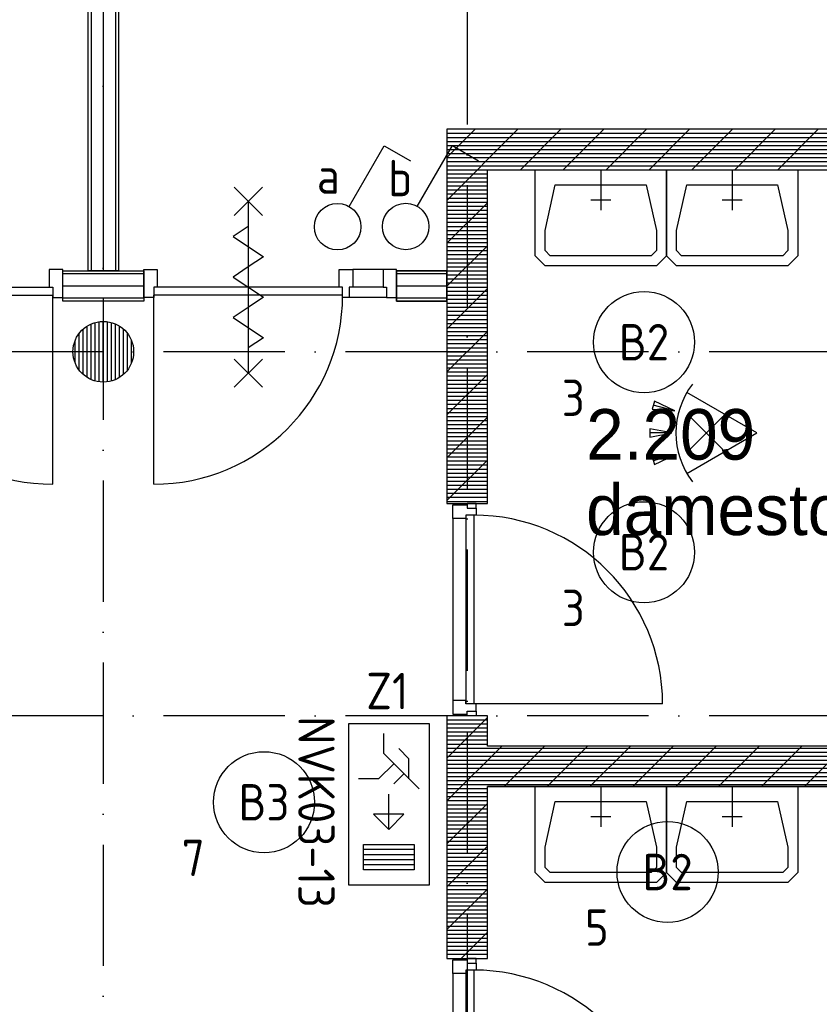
# Model space of a CAD drawing. Header units: millimetres. Extents: x -6587 to 112313, y 244 to 84344.
# Tile 57 of 63: x 65785 to 69741, y 47480 to 52349. Entities that reach past the tile are written whole.
import ezdxf
from ezdxf.enums import TextEntityAlignment as Align

# ---------------------------------------------------------------- set-up
doc = ezdxf.new("R2010")
doc.units = ezdxf.units.MM
doc.header["$LTSCALE"] = 100
doc.linetypes.add('DASHDOT', pattern=[9, 6, -1.5, 0, -1.5])
doc.layers.get('0').update_dxf_attribs({"color": 9, "linetype": 'CONTINUOUS'})
for name, color, linetype in [('AL$7----_STRAMIEN', 1, 'DASHDOT'), ('AL22----_BINNENWAND', 7, 'CONTINUOUS'), ('ALL-----_REFLIJNEN', 8, 'CONTINUOUS'), ('BOUW', 8, 'CONTINUOUS'), ('EB63101-_ATTRIB', 2, 'CONTINUOUS'), ('EB63102-_ATTRIB', 2, 'CONTINUOUS'), ('EB63202-_ATTRIB', 2, 'CONTINUOUS'), ('EL63101-_LICHT-ARM', 3, 'CONTINUOUS'), ('EL63102-_LICHT-SCH', 3, 'CONTINUOUS'), ('EL63202-_NOODVRL-TXT', 3, 'CONTINUOUS'), ('LIJN025', 10, 'CONTINUOUS')]:
    doc.layers.add(name, color=color, linetype=linetype)
doc.styles.add('1_8', font='iso', dxfattribs={"width": 0.7, "height": 1.8})
doc.styles.add('BURO-025', font='BUROFONT.shx', dxfattribs={"height": 250})

# ---------------------------------------------------------------- blocks, each defined once
blk = doc.blocks.new('ES3G00')
blk.add_circle((0, 0), 2.5)
at = {"color": 6, "style": '1_8'}
for tag, flags, p in [('SCHAK', 8, (3.5, 2.75)), ('A_CODE', 8, (0, 0)), ('GROEP', 8, (-3.5, -2.75)), ('KAST', 9, (3.5, -2.75))]:
    blk.add_attdef(tag, text='', height=1.8, dxfattribs=dict(at, flags=flags)).set_placement(p, align=Align.MIDDLE)
blk = doc.blocks.new('ES652116')
for p, q in [((1.557, 1.087), (2.619, 1.372)), ((-0.813, -0.813), (0.813, 0.813)), ((0.813, -0.813), (-0.813, 0.813)), ((1.7, 0), (2.8, 0)), ((1.557, -1.087), (2.619, -1.372))]:
    blk.add_line(p, q)
blk.add_lwpolyline([(0.964, 2), (-2.5, 0), (0.964, -2)])
for points in [[(2.671, 1.179), (2.568, 1.565), (1.557, 1.087)], [(2.8, -0.2), (2.8, 0.2), (1.7, 0)], [(2.568, -1.565), (2.671, -1.179), (1.557, -1.087)]]:
    blk.add_lwpolyline(points, close=True)
blk.add_arc((-2.5, 0), 4, 322.8192, 37.1808)
at = {"style": '1_8'}
for tag, flags, p in [('SCHAK', 8, (3, 5.5)), ('KAST', 9, (-3, 0.5)), ('M_CODE', 9, (0, 0)), ('DOEL', 9, (-3, -2)), ('GROEP', 9, (-3, -4.5))]:
    blk.add_attdef(tag, text='', height=1.8, dxfattribs=dict(at, flags=flags)).set_placement(p, align=Align.MIDDLE_CENTER)
at = {"style": '1_8', "flags": 8}
blk.add_attdef('CODE', text='', height=1.8, dxfattribs=at).set_placement((0, 0), align=Align.MIDDLE)
blk = doc.blocks.new('ES3S1')
blk.add_lwpolyline([(0.575, 0.996), (2.309, 4), (3.608, 3.25)])
blk.add_circle((0, 0), 1.15)
at = {"style": '1_8'}
for tag, flags, p in [('SCHAK', 8, (3, 5.5)), ('KAST', 9, (-3, 0.5)), ('M_CODE', 9, (0, 0)), ('DOEL', 9, (-3, -2)), ('GROEP', 9, (-3, -4.5))]:
    blk.add_attdef(tag, text='', height=1.8, dxfattribs=dict(at, flags=flags)).set_placement(p, align=Align.MIDDLE_CENTER)
blk = doc.blocks.new('ES3N024')
for p, q in [((2.25, 1.25), (2.25, -1.25)), ((2.5, 1.25), (2.5, -1.25)), ((2.75, 1.25), (2.75, -1.25)), ((3, 1.25), (3, -1.25)), ((-1.5, 0.75), (-1, 0.25)), ((1.25, 0), (-0.5, 0))]:
    blk.add_line(p, q)
for points in [[(4.013, 2.007), (4.013, -1.981), (-3.988, -1.981), (-3.988, 2.007)], [(3.25, -1.25), (2, -1.25), (2, 1.25), (3.25, 1.25)], [(1.25, 0), (0.5, 0.75), (0.5, -0.75)]]:
    blk.add_lwpolyline(points, close=True)
for points in [[(-0.75, 1.5), (-2.5, -0.25), (-3.5, -0.25)], [(-1.25, 1), (-2.25, 1), (-2.75, 0.5)], [(-2, 0.25), (-1.25, -0.5), (-1.25, -1.5)]]:
    blk.add_lwpolyline(points)
at = {"color": 2, "style": '1_8', "flags": 8}
blk.add_attdef('NUMMER', text='', height=1.8, dxfattribs=at).set_placement((4, 3.75), align=Align.MIDDLE)
at = {"style": '1_8'}
for tag, flags, p in [('A_CODE', 8, (-3.5, 2.75)), ('SCHAK', 8, (3.5, 2.75)), ('GROEP', 8, (-3.5, -2.75)), ('KAST', 9, (3.5, -2.75))]:
    blk.add_attdef(tag, text='', height=1.8, dxfattribs=dict(at, flags=flags)).set_placement(p, align=Align.MIDDLE_CENTER)
blk = doc.blocks.new('A$Cb38f1ce1')
at = {"layer": 'AL$7----_STRAMIEN', "color": 1}
for p, q in [((86347.7, 44180), (45678.7, 44180)), ((86347.7, 42380), (750, 42380))]:
    blk.add_line(p, q, dxfattribs=at)
for points in [[(62947.7, 63344.7), (62947.7, 32791.2)], [(64747.7, 60304.6), (64747.7, 32791.2)]]:
    blk.add_lwpolyline(points, dxfattribs=at)
at = {"layer": 'AL22----_BINNENWAND', "color": 8}
for p, q in [((62872.7, 44580), (62872.7, 51290)), ((63022.7, 51290), (63022.7, 44580))]:
    blk.add_line(p, q, dxfattribs=at)
at = {"layer": 'AL22----_BINNENWAND', "color": 8, "linetype": 'Continuous'}
for p, q in [((62887.7, 51290), (62887.7, 44580)), ((63007.7, 51290), (63007.7, 44580))]:
    blk.add_line(p, q, dxfattribs=at)
at = {"layer": 'ALL-----_REFLIJNEN', "color": 8, "linetype": 'Continuous'}
for p, q in [((62947.7, 51290), (62947.7, 44580)), ((64999.1, 45280), (64647.7, 44928.5)), ((64787, 45280), (64647.7, 45140.7)), ((64647.7, 45280), (64647.7, 43430.1)), ((71247.7, 45280), (64647.7, 45280)), ((64647.7, 45260), (71247.7, 45260)), ((64647.7, 45240), (71247.7, 45240)), ((65211.3, 45280), (65011.3, 45080)), ((65423.4, 45280), (65223.4, 45080)), ((65635.5, 45280), (65435.5, 45080)), ((65847.7, 45280), (65647.7, 45080)), ((66059.8, 45280), (65859.8, 45080)), ((66271.9, 45280), (66071.9, 45080)), ((66484.1, 45280), (66284.1, 45080)), ((64647.7, 45220), (71247.7, 45220)), ((64647.7, 45200), (71247.7, 45200)), ((64647.7, 45180), (71247.7, 45180)), ((64647.7, 45160), (71247.7, 45160)), ((64647.7, 45140), (71247.7, 45140)), ((64647.7, 45120), (71247.7, 45120)), ((64647.7, 45100), (71247.7, 45100)), ((64647.7, 45080), (71247.7, 45080)), ((64647.7, 45060), (64847.7, 45060)), ((64647.7, 45040), (64847.7, 45040)), ((64847.7, 43430.1), (64847.7, 45080)), ((64847.7, 45080), (69047.7, 45080)), ((65083.9, 44780), (65083.9, 45080)), ((65083.9, 45080), (65733.9, 45080)), ((65733.9, 45080), (65733.9, 44780)), ((65733.9, 44780), (65733.9, 45080)), ((65733.9, 45080), (66383.9, 45080)), ((66383.9, 45080), (66383.9, 44780)), ((63734.8, 44994), (63594.8, 44854)), ((63594.8, 44994), (63734.8, 44854)), ((64647.7, 45020), (64847.7, 45020)), ((64647.7, 45000), (64847.7, 45000)), ((65133.9, 44780), (65183.9, 45005)), ((65183.9, 45005), (65633.9, 45005)), ((65633.9, 45005), (65683.9, 44780)), ((65783.9, 44780), (65833.9, 45005)), ((65833.9, 45005), (66283.9, 45005)), ((66283.9, 45005), (66333.9, 44780)), ((64647.7, 44980), (64847.7, 44980)), ((64647.7, 44960), (64847.7, 44960)), ((63664.8, 44924), (63664.8, 44074)), ((64647.7, 44940), (64847.7, 44940)), ((64647.7, 44920), (64847.7, 44920)), ((64847.7, 44916.4), (64647.7, 44716.4)), ((64647.7, 44900), (64847.7, 44900)), ((64647.7, 44880), (64847.7, 44880)), ((64647.7, 44860), (64847.7, 44860)), ((63664.8, 44799), (63589.8, 44749)), ((64647.7, 44840), (64847.7, 44840)), ((64647.7, 44820), (64847.7, 44820)), ((64647.7, 44800), (64847.7, 44800)), ((63589.8, 44749), (63739.8, 44649)), ((64647.7, 44780), (64847.7, 44780)), ((64647.7, 44760), (64847.7, 44760)), ((65083.9, 44655), (65083.9, 44780)), ((65133.9, 44680), (65133.9, 44780)), ((65683.9, 44780), (65683.9, 44680)), ((65733.9, 44780), (65733.9, 44655)), ((65733.9, 44655), (65733.9, 44780)), ((65783.9, 44680), (65783.9, 44780)), ((66333.9, 44780), (66333.9, 44680)), ((66383.9, 44780), (66383.9, 44655)), ((64647.7, 44740), (64847.7, 44740)), ((64647.7, 44720), (64847.7, 44720)), ((64847.7, 44704.3), (64647.7, 44504.3)), ((64647.7, 44700), (64847.7, 44700)), ((64647.7, 44680), (64847.7, 44680)), ((64647.7, 44660), (64847.7, 44660)), ((65133.9, 44605), (65083.9, 44655)), ((65158.9, 44655), (65133.9, 44680)), ((65658.9, 44655), (65158.9, 44655)), ((65683.9, 44680), (65658.9, 44655)), ((65733.9, 44655), (65683.9, 44605)), ((65783.9, 44605), (65733.9, 44655)), ((65808.9, 44655), (65783.9, 44680)), ((66308.9, 44655), (65808.9, 44655)), ((66333.9, 44680), (66308.9, 44655)), ((66383.9, 44655), (66333.9, 44605)), ((63739.8, 44649), (63664.8, 44599)), ((64647.7, 44640), (64847.7, 44640)), ((64647.7, 44620), (64847.7, 44620)), ((65683.9, 44605), (65133.9, 44605)), ((66333.9, 44605), (65783.9, 44605)), ((62747.7, 44587), (62680.7, 44587)), ((62680.7, 44587), (62680.7, 44499)), ((62747.7, 44448), (62747.7, 44587)), ((62747.7, 44430), (62747.7, 44580)), ((62747.7, 44580), (63147.7, 44580)), ((63147.7, 44565), (62747.7, 44565)), ((63022.7, 44580), (62872.7, 44580)), ((63147.7, 44580), (63147.7, 44430)), ((63147.8, 44448), (63147.8, 44587)), ((63147.8, 44587), (63214.8, 44587)), ((63214.8, 44587), (63214.8, 44499)), ((63664.8, 44599), (63589.8, 44549)), ((64114.8, 44499), (64114.8, 44587)), ((64114.8, 44587), (64181.8, 44587)), ((64331.8, 44587), (64181.8, 44587)), ((64181.8, 44587), (64181.8, 44499)), ((64398.8, 44587), (64331.8, 44587)), ((64331.8, 44587), (64331.8, 44499)), ((64398.8, 44448), (64398.8, 44587)), ((64647.8, 44580), (64398.8, 44580)), ((64398.8, 44580), (64398.8, 44430)), ((64398.8, 44430), (64398.8, 44580)), ((64398.8, 44580), (64647.7, 44580)), ((64644.3, 44565), (64398.8, 44565)), ((64647.7, 44565), (64398.8, 44565)), ((64647.7, 44600), (64847.7, 44600)), ((64647.7, 44430), (64647.8, 44580)), ((64647.7, 44580), (64647.7, 44430)), ((64647.7, 44580), (64847.7, 44580)), ((64647.7, 44560), (64847.7, 44560)), ((63144.3, 44505), (62747.7, 44505)), ((63589.8, 44549), (63739.8, 44449)), ((64647.7, 44505), (64398.8, 44505)), ((64647.7, 44540), (64847.7, 44540)), ((64647.7, 44520), (64847.7, 44520)), ((61763.7, 44499), (62697.7, 44499)), ((61763.7, 44459), (62697.7, 44459)), ((62680.7, 44499), (62697.7, 44499)), ((62697.7, 44499), (62697.7, 44448)), ((62697.7, 43525), (62697.7, 44459)), ((63214.8, 44499), (63197.8, 44499)), ((63197.8, 44499), (63197.8, 44448)), ((64131.8, 44499), (63197.8, 44499)), ((63197.8, 43525), (63197.8, 44459)), ((64131.8, 44459), (63197.8, 44459)), ((64131.8, 44499), (64114.8, 44499)), ((64131.8, 44448), (64131.8, 44499)), ((64181.8, 44499), (64164.8, 44499)), ((64164.8, 44499), (64164.8, 44448)), ((64331.8, 44499), (64181.8, 44499)), ((64331.8, 44499), (64348.8, 44499)), ((64348.8, 44499), (64348.8, 44448)), ((64647.7, 44500), (64847.7, 44500)), ((64847.7, 44492.1), (64647.7, 44292.1)), ((64647.7, 44480), (64847.7, 44480)), ((64647.7, 44460), (64847.7, 44460)), ((62697.7, 44448), (62747.7, 44448)), ((63147.7, 44445), (62747.7, 44445)), ((63147.7, 44430), (62747.7, 44430)), ((63197.8, 44448), (63147.8, 44448)), ((63739.8, 44449), (63664.8, 44399)), ((64164.8, 44448), (64131.8, 44448)), ((64164.8, 44448), (64131.8, 44448)), ((64348.8, 44448), (64164.8, 44448)), ((64348.8, 44448), (64398.8, 44448)), ((64644.3, 44445), (64398.8, 44445)), ((64647.7, 44445), (64398.8, 44445)), ((64398.8, 44430), (64647.7, 44430)), ((64647.7, 44430), (64398.8, 44430)), ((64647.7, 44440), (64847.7, 44440)), ((64647.7, 44420), (64847.7, 44420)), ((63664.8, 44399), (63589.8, 44349)), ((64647.7, 44400), (64847.7, 44400)), ((64647.7, 44380), (64847.7, 44380)), ((64647.7, 44360), (64847.7, 44360)), ((62887.8, 44042.5), (62887.8, 44317.5)), ((62907.8, 44035.4), (62907.8, 44324.6)), ((62927.8, 44031.3), (62927.8, 44328.7)), ((62947.8, 44030), (62947.8, 44330)), ((62967.8, 44031.3), (62967.8, 44328.7)), ((62987.8, 44035.4), (62987.8, 44324.6)), ((63007.8, 44042.5), (63007.8, 44317.5)), ((63589.8, 44349), (63739.8, 44249)), ((64647.7, 44340), (64847.7, 44340)), ((64647.7, 44320), (64847.7, 44320)), ((62827.8, 44090), (62827.8, 44270)), ((62847.8, 44068.2), (62847.8, 44291.8)), ((62867.8, 44053.1), (62867.8, 44306.9)), ((63027.8, 44053.1), (63027.8, 44306.9)), ((63047.8, 44068.2), (63047.8, 44291.8)), ((63067.8, 44090), (63067.8, 44270)), ((64647.7, 44300), (64847.7, 44300)), ((64647.7, 44280), (64847.7, 44280)), ((64847.7, 44280), (64647.7, 44080)), ((62807.8, 44126.1), (62807.8, 44233.8)), ((63087.8, 44126.1), (63087.8, 44233.8)), ((63739.8, 44249), (63664.8, 44199)), ((64647.7, 44260), (64847.7, 44260)), ((64647.7, 44240), (64847.7, 44240)), ((64647.7, 44220), (64847.7, 44220)), ((64647.7, 44200), (64847.7, 44200)), ((64647.7, 44180), (64847.7, 44180)), ((63734.8, 44144), (63594.8, 44004)), ((63594.8, 44144), (63734.8, 44004)), ((64647.7, 44160), (64847.7, 44160)), ((64647.7, 44140), (64847.7, 44140)), ((64647.7, 44120), (64847.7, 44120)), ((64647.7, 44100), (64847.7, 44100)), ((64647.7, 44080), (64847.7, 44080)), ((64847.7, 44067.9), (64647.7, 43867.9)), ((64647.7, 44060), (64847.7, 44060)), ((64647.7, 44040), (64847.7, 44040)), ((64647.7, 44020), (64847.7, 44020)), ((64647.7, 44000), (64847.7, 44000)), ((64647.7, 43980), (64847.7, 43980)), ((64647.7, 43960), (64847.7, 43960)), ((64647.7, 43940), (64847.7, 43940)), ((64647.7, 43920), (64847.7, 43920)), ((64647.7, 43900), (64847.7, 43900)), ((64647.7, 43880), (64847.7, 43880)), ((64647.7, 43860), (64847.7, 43860)), ((64847.7, 43855.7), (64647.7, 43655.7)), ((64647.7, 43840), (64847.7, 43840)), ((64647.7, 43820), (64847.7, 43820)), ((64647.7, 43800), (64847.7, 43800)), ((64647.7, 43780), (64847.7, 43780)), ((64647.7, 43760), (64847.7, 43760)), ((64647.7, 43740), (64847.7, 43740)), ((64647.7, 43720), (64847.7, 43720)), ((64647.7, 43700), (64847.7, 43700)), ((64647.7, 43680), (64847.7, 43680)), ((64647.7, 43660), (64847.7, 43660)), ((64847.7, 43643.6), (64647.7, 43443.6)), ((64647.7, 43640), (64847.7, 43640)), ((64647.7, 43620), (64847.7, 43620)), ((64647.7, 43600), (64847.7, 43600)), ((64647.7, 43580), (64847.7, 43580)), ((64647.7, 43560), (64847.7, 43560)), ((64647.7, 43540), (64847.7, 43540)), ((64647.7, 43520), (64847.7, 43520)), ((64647.7, 43500), (64847.7, 43500)), ((64647.7, 43480), (64847.7, 43480)), ((64647.7, 43460), (64847.7, 43460)), ((64647.7, 43440), (64847.7, 43440)), ((64647.7, 43430.1), (64847.7, 43430.1)), ((64677.7, 43355.1), (64677.7, 43422.1)), ((64677.7, 43422.1), (64747.7, 43422.1)), ((64791.7, 43430.1), (64747.7, 43430.1)), ((64747.7, 43430.1), (64747.7, 43407.1)), ((64747.7, 43422.1), (64747.7, 43407.1)), ((64747.7, 43407.1), (64791.7, 43407.1)), ((64791.7, 43407.1), (64791.7, 43430.1)), ((64791.7, 43407.1), (64791.7, 43372.1)), ((64847.7, 43431.5), (64846.3, 43430.1)), ((64677.7, 43355.1), (64677.7, 42455.1)), ((64740.7, 43355.1), (64677.7, 43355.1)), ((64791.7, 43372.1), (64740.7, 43372.1)), ((64740.7, 43372.1), (64740.7, 43355.1)), ((64740.7, 43372.1), (64740.7, 42438.1)), ((64780.7, 43372.1), (64780.7, 42438.1)), ((64740.7, 42455.1), (64677.7, 42455.1)), ((64677.7, 42455.1), (64677.7, 42388.1)), ((64740.7, 42438.1), (64740.7, 42455.1)), ((64791.7, 42438.1), (64740.7, 42438.1)), ((65714.7, 42438.1), (64780.7, 42438.1)), ((64791.7, 42403.1), (64791.7, 42438.1)), ((64847.7, 42380), (64647.7, 42380)), ((64647.7, 42380), (64647.7, 41180.1)), ((64847.7, 42370.8), (64647.7, 42170.8)), ((64677.7, 42388.1), (64747.7, 42388.1)), ((64747.7, 42388.1), (64747.7, 42403.1)), ((64747.7, 42403.1), (64791.7, 42403.1)), ((64747.7, 42380.1), (64747.7, 42403.1)), ((64791.7, 42380.1), (64747.7, 42380.1)), ((64791.7, 42403.1), (64791.7, 42380.1)), ((64847.7, 42230), (64847.7, 42380)), ((64647.7, 42360), (64847.7, 42360)), ((64647.7, 42340), (64847.7, 42340)), ((64647.7, 42320), (64847.7, 42320)), ((64647.7, 42300), (64847.7, 42300)), ((64647.7, 42280), (64847.7, 42280)), ((64647.7, 42260), (64847.7, 42260)), ((64647.7, 42240), (64847.7, 42240)), ((64919, 42230), (64647.7, 41958.7)), ((64647.7, 42220), (69247.7, 42220)), ((69047.7, 42230), (64847.7, 42230)), ((69047.7, 42230), (64847.7, 42230)), ((65131.1, 42230), (64931.1, 42030)), ((65343.3, 42230), (65143.3, 42030)), ((65555.4, 42230), (65355.4, 42030)), ((65767.5, 42230), (65567.5, 42030)), ((65979.7, 42230), (65779.7, 42030)), ((66191.8, 42230), (65991.8, 42030)), ((66403.9, 42230), (66203.9, 42030)), ((66616, 42230), (66416, 42030)), ((64647.7, 42200), (69247.7, 42200)), ((64647.7, 42180), (69247.7, 42180)), ((64647.7, 42160), (69247.7, 42160)), ((64647.7, 42140), (69247.7, 42140)), ((64647.7, 42120), (69247.7, 42120)), ((64647.7, 42100), (69247.7, 42100)), ((64647.7, 42080), (69247.7, 42080)), ((64647.7, 42060), (69247.7, 42060)), ((64647.7, 42040), (69247.7, 42040)), ((69047.7, 42030), (64847.7, 42030)), ((64847.7, 41180.1), (64847.7, 42030)), ((64847.7, 42030), (69047.7, 42030)), ((65083.9, 41730), (65083.9, 42030)), ((65083.9, 42030), (65733.9, 42030)), ((65733.9, 42030), (65733.9, 41730)), ((65733.9, 41730), (65733.9, 42030)), ((65733.9, 42030), (66383.9, 42030)), ((66383.9, 42030), (66383.9, 41730)), ((64647.7, 42020), (64847.7, 42020)), ((64647.7, 42000), (64847.7, 42000)), ((64647.7, 41980), (64847.7, 41980)), ((64647.7, 41960), (64847.7, 41960)), ((64847.7, 41946.5), (64647.7, 41746.5)), ((64647.7, 41940), (64847.7, 41940)), ((65133.9, 41730), (65183.9, 41955)), ((65183.9, 41955), (65633.9, 41955)), ((65633.9, 41955), (65683.9, 41730)), ((65783.9, 41730), (65833.9, 41955)), ((65833.9, 41955), (66283.9, 41955)), ((66283.9, 41955), (66333.9, 41730)), ((64647.7, 41920), (64847.7, 41920)), ((64647.7, 41900), (64847.7, 41900)), ((64647.7, 41880), (64847.7, 41880)), ((64647.7, 41860), (64847.7, 41860)), ((64647.7, 41840), (64847.7, 41840)), ((64647.7, 41820), (64847.7, 41820)), ((64647.7, 41800), (64847.7, 41800)), ((64647.7, 41780), (64847.7, 41780)), ((64647.7, 41760), (64847.7, 41760)), ((64647.7, 41740), (64847.7, 41740)), ((64847.7, 41734.4), (64647.7, 41534.4)), ((65083.9, 41605), (65083.9, 41730)), ((65133.9, 41630), (65133.9, 41730)), ((65683.9, 41730), (65683.9, 41630)), ((65733.9, 41730), (65733.9, 41605)), ((65733.9, 41605), (65733.9, 41730)), ((65783.9, 41630), (65783.9, 41730)), ((66333.9, 41730), (66333.9, 41630)), ((66383.9, 41730), (66383.9, 41605)), ((64647.7, 41720), (64847.7, 41720)), ((64647.7, 41700), (64847.7, 41700)), ((64647.7, 41680), (64847.7, 41680)), ((64647.7, 41660), (64847.7, 41660)), ((64647.7, 41640), (64847.7, 41640)), ((64647.7, 41620), (64847.7, 41620)), ((64647.7, 41600), (64847.7, 41600)), ((65133.9, 41555), (65083.9, 41605)), ((65158.9, 41605), (65133.9, 41630)), ((65658.9, 41605), (65158.9, 41605)), ((65683.9, 41630), (65658.9, 41605)), ((65733.9, 41605), (65683.9, 41555)), ((65783.9, 41555), (65733.9, 41605)), ((65808.9, 41605), (65783.9, 41630)), ((66308.9, 41605), (65808.9, 41605)), ((66333.9, 41630), (66308.9, 41605)), ((66383.9, 41605), (66333.9, 41555)), ((64647.7, 41580), (64847.7, 41580)), ((64647.7, 41560), (64847.7, 41560)), ((64647.7, 41540), (64847.7, 41540)), ((65683.9, 41555), (65133.9, 41555)), ((66333.9, 41555), (65783.9, 41555)), ((64847.7, 41522.3), (64647.7, 41322.3)), ((64647.7, 41520), (64847.7, 41520)), ((64647.7, 41500), (64847.7, 41500)), ((64647.7, 41480), (64847.7, 41480)), ((64647.7, 41460), (64847.7, 41460)), ((64647.7, 41440), (64847.7, 41440)), ((64647.7, 41420), (64847.7, 41420)), ((64647.7, 41400), (64847.7, 41400)), ((64647.7, 41380), (64847.7, 41380)), ((64647.7, 41360), (64847.7, 41360)), ((64647.7, 41340), (64847.7, 41340)), ((64647.7, 41320), (64847.7, 41320)), ((64647.7, 41300), (64847.7, 41300)), ((64847.7, 41310.1), (64717.7, 41180.1)), ((64647.7, 41280), (64847.7, 41280)), ((64647.7, 41260), (64847.7, 41260)), ((64647.7, 41240), (64847.7, 41240)), ((64647.7, 41220), (64847.7, 41220)), ((64647.7, 41200), (64847.7, 41200)), ((64647.7, 41180.1), (64847.7, 41180.1)), ((64677.7, 41105.1), (64677.7, 41172.1)), ((64677.7, 41172.1), (64747.7, 41172.1)), ((64791.7, 41180.1), (64747.7, 41180.1)), ((64747.7, 41180.1), (64747.7, 41157.1)), ((64747.7, 41172.1), (64747.7, 41157.1)), ((64747.7, 41157.1), (64791.7, 41157.1)), ((64791.7, 41157.1), (64791.7, 41180.1)), ((64791.7, 41157.1), (64791.7, 41122.1)), ((64677.7, 41105.1), (64677.7, 40205.1)), ((64740.7, 41105.1), (64677.7, 41105.1)), ((64791.7, 41122.1), (64740.7, 41122.1)), ((64740.7, 41122.1), (64740.7, 41105.1)), ((64740.7, 41122.1), (64740.7, 40188.1)), ((64780.7, 41122.1), (64780.7, 40188.1))]:
    blk.add_line(p, q, dxfattribs=at)
for points in [[(65408.9, 45080), (65408.9, 44880)], [(66058.9, 45080), (66058.9, 44880)], [(65458.9, 44930), (65358.9, 44930)], [(66108.9, 44930), (66008.9, 44930)], [(65408.9, 42030), (65408.9, 41830)], [(66058.9, 42030), (66058.9, 41830)], [(65458.9, 41880), (65358.9, 41880)], [(66108.9, 41880), (66008.9, 41880)]]:
    blk.add_lwpolyline(points, dxfattribs=at)
blk.add_circle((62947.8, 44180), 150, dxfattribs=at)
for centre, start, end in [((62697.7, 44459), 180, 270), ((63197.8, 44459), 270, 0), ((64780.7, 42438.1), 0, 90), ((64780.7, 40188.1), 0, 90)]:
    blk.add_arc(centre, 934, start, end, dxfattribs=at)
at = {"layer": 'BOUW', "style": 'BURO-025'}
for s, p in [('2.209', (65336.4, 43646.3)), ('damestoilet', (65336.4, 43273.3))]:
    blk.add_text(s, height=250, dxfattribs=at).set_placement(p)

msp = doc.modelspace()

# ---------------------------------------------------------------- block references
at = {"layer": 'EL63101-_LICHT-ARM'}
ref = msp.add_blockref('ES3G00', (68874.2, 50754.1, 3500), dxfattribs=dict(at, xscale=100, yscale=100, zscale=100))
ref.add_attrib('A_CODE', 'B2', dxfattribs={"layer": 'EB63101-_ATTRIB', "color": 1, "height": 180, "style": '1_8', "flags": 8}).set_placement((68874.2, 50754.1, 3500), align=Align.MIDDLE)
ref.add_attrib('GROEP', '3', dxfattribs={"layer": 'EB63101-_ATTRIB', "color": 1, "height": 180, "style": '1_8', "flags": 8}).set_placement((68524.2, 50479.1, 3500), align=Align.MIDDLE)
ref = msp.add_blockref('ES3G00', (68874.2, 49715.2, 3500), dxfattribs=dict(at, xscale=100, yscale=100, zscale=100))
ref.add_attrib('A_CODE', 'B2', dxfattribs={"layer": 'EB63101-_ATTRIB', "color": 1, "height": 180, "style": '1_8', "flags": 8}).set_placement((68874.2, 49715.2, 3500), align=Align.MIDDLE)
ref.add_attrib('GROEP', '3', dxfattribs={"layer": 'EB63101-_ATTRIB', "color": 1, "height": 180, "style": '1_8', "flags": 8}).set_placement((68524.2, 49440.2, 3500), align=Align.MIDDLE)
ref = msp.add_blockref('ES3G00', (66994, 48479, 3500), dxfattribs=dict(at, xscale=100, yscale=100, zscale=100))
ref.add_attrib('A_CODE', 'B3', dxfattribs={"layer": 'EB63101-_ATTRIB', "color": 1, "height": 180, "style": '1_8', "flags": 8}).set_placement((66994, 48479, 3500), align=Align.MIDDLE)
ref.add_attrib('GROEP', '7', dxfattribs={"layer": 'EB63101-_ATTRIB', "color": 1, "height": 180, "style": '1_8', "flags": 8}).set_placement((66644, 48204, 3500), align=Align.MIDDLE)
ref = msp.add_blockref('ES3G00', (68990.5, 48134, 2600), dxfattribs=dict(at, xscale=100, yscale=100, zscale=100))
ref.add_attrib('A_CODE', 'B2', dxfattribs={"layer": 'EB63101-_ATTRIB', "color": 1, "height": 180, "style": '1_8', "flags": 8}).set_placement((68990.5, 48134, 2600), align=Align.MIDDLE)
ref.add_attrib('GROEP', '5', dxfattribs={"layer": 'EB63101-_ATTRIB', "color": 1, "height": 180, "style": '1_8', "flags": 8}).set_placement((68640.5, 47859, 2600), align=Align.MIDDLE)
at = {"layer": 'EL63102-_LICHT-SCH'}
ref = msp.add_blockref('ES3S1', (67358, 51325, 1050), dxfattribs=dict(at, xscale=100, yscale=100, zscale=100))
ref.add_attrib('SCHAK', 'a', dxfattribs={"layer": 'EB63102-_ATTRIB', "color": 1, "height": 180, "style": '1_8', "flags": 8}).set_placement((67312.2, 51577.7, 1050), align=Align.MIDDLE_CENTER)
ref = msp.add_blockref('ES3S1', (67695, 51326, 1050), dxfattribs=dict(at, xscale=100, yscale=100, zscale=100))
ref.add_attrib('SCHAK', 'b', dxfattribs={"layer": 'EB63102-_ATTRIB', "color": 1, "height": 180, "style": '1_8', "flags": 8}).set_placement((67667.6, 51565.4, 1050), align=Align.MIDDLE_CENTER)
at = {"layer": 'EL63102-_LICHT-SCH', "xscale": 100, "yscale": 100, "zscale": 100, "rotation": 180.0000000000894}
msp.add_blockref('ES652116', (69182, 50305, 2600), dxfattribs=at)
at = {"layer": 'EL63202-_NOODVRL-TXT'}
ref = msp.add_blockref('ES3N024', (67611.1, 48469.4), dxfattribs=dict(at, xscale=100, yscale=100, zscale=100, rotation=270))
ref.add_attrib('A_CODE', 'Z1', dxfattribs={"layer": 'EB63202-_ATTRIB', "color": 1, "height": 180, "style": '1_8', "flags": 8}).set_placement((67604, 49029), align=Align.MIDDLE_CENTER)
ref.add_attrib('GROEP', 'NVK03-13', dxfattribs={"layer": 'EB63202-_ATTRIB', "color": 1, "height": 180, "rotation": 270, "style": '1_8', "flags": 8}).set_placement((67253.4, 48430.3), align=Align.MIDDLE_CENTER)
at = {"layer": 'LIJN025'}
msp.add_blockref('A$Cb38f1ce1', (3251.2, 6526.8), dxfattribs=at)

doc.saveas('drawing.dxf')
